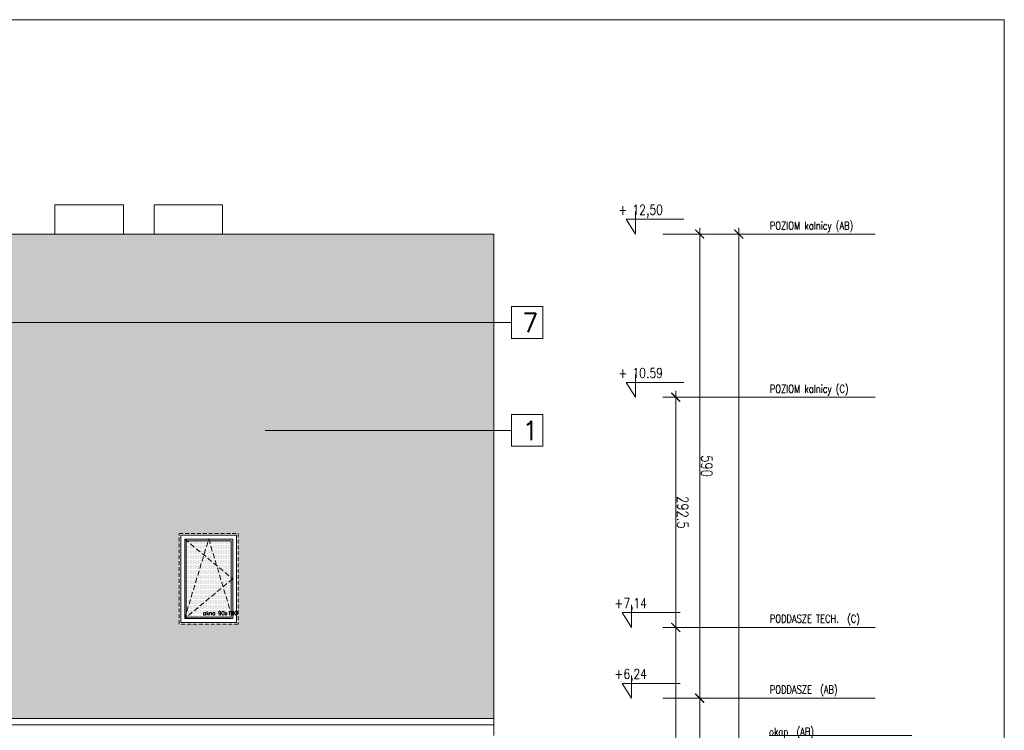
# Model space of a CAD drawing. Header units: millimetres. Extents: x -82287 to 177822, y -399756 to 0.
# Tile 32 of 228: x 59355 to 60606, y -237588 to -236685. Entities that reach past the tile are written whole.
import ezdxf
from ezdxf.enums import TextEntityAlignment as Align

# ---------------------------------------------------------------- set-up
doc = ezdxf.new("R2010")
doc.units = ezdxf.units.MM
doc.header["$MEASUREMENT"] = 0
doc.linetypes.add('SUŁOSZOWA - PB 21 03$0$CACHE', pattern=[9.525, 6.35, -3.175])
doc.linetypes.add('SUŁOSZOWA - PB 21 03$0$CARKOVANA', pattern=[7.5, 5, -2.5])
doc.layers.get('DEFPOINTS').update_dxf_attribs({"lineweight": 50})
doc.layers.add('FL_XREF', color=252, linetype='Continuous')
for name, color, linetype, lineweight in [('SUŁOSZOWA - PB 21 03$0$! opisy okien elewacja', 251, 'Continuous', 0), ('SUŁOSZOWA - PB 21 03$0$!! 0_ Istn-okna', 251, 'Continuous', 0), ('SUŁOSZOWA - PB 21 03$0$!! 0_ Istn-widok', 251, 'Continuous', 0), ('SUŁOSZOWA - PB 21 03$0$!! 0_ WIDOK ELEWACJA', 251, 'Continuous', 0), ('SUŁOSZOWA - PB 21 03$0$!! 0_bloki rzędnych', 251, 'Continuous', 0), ('SUŁOSZOWA - PB 21 03$0$!! 0_Istn-drzwi', 251, 'Continuous', 0), ('SUŁOSZOWA - PB 21 03$0$!! 0_Opis_pom', 251, 'Continuous', 0), ('SUŁOSZOWA - PB 21 03$0$!! 1_Hatch dach', 251, 'Continuous', 0), ('SUŁOSZOWA - PB 21 03$0$!! 1_OPIS POM NOWE', 251, 'Continuous', 0), ('SUŁOSZOWA - PB 21 03$0$!!_1  OPISY ELEWACJE', 251, 'Continuous', 0), ('SUŁOSZOWA - PB 21 03$0$0-rzedne-blok', 251, 'Continuous', 0)]:
    doc.layers.add(name, color=color, linetype=linetype, lineweight=lineweight)
doc.layers.add('SUŁOSZOWA - PB 21 03$0$ND', color=251, linetype='Continuous', lineweight=0, plot=False)
doc.styles.add('SUŁOSZOWA - PB 21 03$0$ARIAL', font='tahoma.ttf')
doc.styles.add('SUŁOSZOWA - PB 21 03$0$DEUTSCH', font='SIMPLEX8')
doc.styles.add('SUŁOSZOWA - PB 21 03$0$SIMPLEX', font='simplex.shx', dxfattribs={"width": 0.77})
doc.styles.add('SUŁOSZOWA - PB 21 03$0$TXT', font='simplex.shx')
doc.dimstyles.new('SUŁOSZOWA - PB 21 03$0$OL PB 100', dxfattribs={"dimscale": 4, "dimtxt": 3.5, "dimasz": 0.2, "dimexe": 10, "dimexo": 10, "dimgap": 0.5, "dimtad": 1, "dimdec": 1, "dimrnd": 0.5, "dimzin": 9, "dimdsep": 46, "dimtxsty": 'SUŁOSZOWA - PB 21 03$0$SIMPLEX', "dimblk": 'SUŁOSZOWA - PB 21 03$0$thick_MSz', "dimcen": 0.05, "dimdle": 8, "dimse1": 1, "dimse2": 1, "dimclrd": 256, "dimclre": 256, "dimclrt": 3, "dimadec": 1, "dimazin": 2, "dimtfac": 1, "dimtdec": 1, "dimtix": 1, "dimtofl": 0, "dimtmove": 2, "dimatfit": 3, "dimldrblk": 'SUŁOSZOWA - PB 21 03$0$thick_MSz', "dimfxl": 10, "dimfxlon": 1, "dimtolj": 1, "dimlwd": -1, "dimlwe": -1, "dimarcsym": 0})

# ---------------------------------------------------------------- blocks, each defined once
blk = doc.blocks.new('SUŁOSZOWA - PB 21 03$0$thick_MSz')
for p, q in [((-10, 0), (10, 0)), ((0, 15), (0, -15))]:
    blk.add_line(p, q)
at = {"const_width": 2, "elevation": 2}
blk.add_lwpolyline([(-7.1, -7.1), (7.1, 7.1)], dxfattribs=at)
blk = doc.blocks.new('*D72')
at = {"layer": 'DEFPOINTS', "color": 0, "ltscale": 100, "transparency": 16777216}
for p in [(15576.3, 8739.9), (15576.3, 8648.5), (15846.3, 8648.5)]:
    blk.add_point(p, dxfattribs=at)
at = {"layer": 'SUŁOSZOWA - PB 21 03$0$ND', "ltscale": 100, "transparency": 16777216}
blk.add_line((15845.5, 8739.9), (15577.1, 8739.9), dxfattribs=at)
at = {"layer": 'SUŁOSZOWA - PB 21 03$0$ND', "ltscale": 100, "transparency": 16777216, "xscale": 0.8, "yscale": 0.8, "zscale": 0.8}
for p, rotation in [((15576.3, 8739.9), 180.0000000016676), ((15846.3, 8739.9), 1.667546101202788e-09)]:
    blk.add_blockref('SUŁOSZOWA - PB 21 03$0$thick_MSz', p, dxfattribs=dict(at, rotation=rotation))
at = {"layer": 'SUŁOSZOWA - PB 21 03$0$ND', "color": 3, "ltscale": 100, "transparency": 16777216, "insert": (15711.3, 8748.9), "char_height": 14, "attachment_point": 5, "rotation": 0, "style": 'SUŁOSZOWA - PB 21 03$0$SIMPLEX'}
blk.add_mtext('\\A1;270', dxfattribs=at)
blk = doc.blocks.new('SUŁOSZOWA - PB 21 03$0$D_kota')
for p, q in [((8.7, 0), (8.7, 23)), ((-0.8, 15), (8.7, 15)), ((8.7, 0), (-0.8, 15))]:
    blk.add_line(p, q)
blk.add_lwpolyline([(-0.8, 15), (57.9, 15)])
at = {"style": 'SUŁOSZOWA - PB 21 03$0$DEUTSCH', "width": 0.8}
blk.add_attdef('POZ.ARCH', (7.3, 19.7), '', height=10, dxfattribs=at)
blk = doc.blocks.new('*D73')
at = {"layer": 'DEFPOINTS', "color": 0, "ltscale": 100, "transparency": 16777216}
for p in [(15846.3, 8789.5), (14272.3, 8752.2), (15846.3, 8606.6)]:
    blk.add_point(p, dxfattribs=at)
at = {"layer": 'SUŁOSZOWA - PB 21 03$0$ND', "ltscale": 100, "transparency": 16777216}
blk.add_line((14273.1, 8789.5), (15845.5, 8789.5), dxfattribs=at)
at = {"layer": 'SUŁOSZOWA - PB 21 03$0$ND', "ltscale": 100, "transparency": 16777216, "xscale": 0.8, "yscale": 0.8, "zscale": 0.8}
for p, rotation in [((14272.3, 8789.5), 180.0000000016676), ((15846.3, 8789.5), 1.667517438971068e-09)]:
    blk.add_blockref('SUŁOSZOWA - PB 21 03$0$thick_MSz', p, dxfattribs=dict(at, rotation=rotation))
at = {"layer": 'SUŁOSZOWA - PB 21 03$0$ND', "color": 3, "ltscale": 100, "transparency": 16777216, "insert": (15065.7, 8799.5), "char_height": 14, "attachment_point": 5, "rotation": 0, "style": 'SUŁOSZOWA - PB 21 03$0$SIMPLEX'}
blk.add_mtext('\\A1;1574', dxfattribs=at)
blk = doc.blocks.new('*D74')
at = {"layer": 'DEFPOINTS', "color": 0, "ltscale": 100, "transparency": 16777216}
for p in [(15216.3, 8739.9), (15216.3, 8648.5), (15576.3, 8648.5)]:
    blk.add_point(p, dxfattribs=at)
at = {"layer": 'SUŁOSZOWA - PB 21 03$0$ND', "ltscale": 100, "transparency": 16777216}
blk.add_line((15575.5, 8739.9), (15217.1, 8739.9), dxfattribs=at)
at = {"layer": 'SUŁOSZOWA - PB 21 03$0$ND', "ltscale": 100, "transparency": 16777216, "xscale": 0.8, "yscale": 0.8, "zscale": 0.8}
for p, rotation in [((15216.3, 8739.9), 180.0000000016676), ((15576.3, 8739.9), 1.667546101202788e-09)]:
    blk.add_blockref('SUŁOSZOWA - PB 21 03$0$thick_MSz', p, dxfattribs=dict(at, rotation=rotation))
at = {"layer": 'SUŁOSZOWA - PB 21 03$0$ND', "color": 3, "ltscale": 100, "transparency": 16777216, "insert": (15396.3, 8748.9), "char_height": 14, "attachment_point": 5, "rotation": 0, "style": 'SUŁOSZOWA - PB 21 03$0$SIMPLEX'}
blk.add_mtext('\\A1;360', dxfattribs=at)
blk = doc.blocks.new('*D75')
at = {"layer": 'DEFPOINTS', "color": 0, "ltscale": 100, "transparency": 16777216}
for p in [(14862.3, 8739.9), (14862.3, 8648.6), (15216.3, 8648.5)]:
    blk.add_point(p, dxfattribs=at)
at = {"layer": 'SUŁOSZOWA - PB 21 03$0$ND', "ltscale": 100, "transparency": 16777216}
blk.add_line((15215.5, 8739.9), (14863.1, 8739.9), dxfattribs=at)
at = {"layer": 'SUŁOSZOWA - PB 21 03$0$ND', "ltscale": 100, "transparency": 16777216, "xscale": 0.8, "yscale": 0.8, "zscale": 0.8}
for p, rotation in [((14862.3, 8739.9), 180.0000000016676), ((15216.3, 8739.9), 1.667546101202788e-09)]:
    blk.add_blockref('SUŁOSZOWA - PB 21 03$0$thick_MSz', p, dxfattribs=dict(at, rotation=rotation))
at = {"layer": 'SUŁOSZOWA - PB 21 03$0$ND', "color": 3, "ltscale": 100, "transparency": 16777216, "insert": (15039.3, 8748.9), "char_height": 14, "attachment_point": 5, "rotation": 0, "style": 'SUŁOSZOWA - PB 21 03$0$SIMPLEX'}
blk.add_mtext('\\A1;354', dxfattribs=at)
blk = doc.blocks.new('*D76')
at = {"layer": 'DEFPOINTS', "color": 0, "ltscale": 100, "transparency": 16777216}
for p in [(14272.3, 8739.9), (14272.3, 8693), (14862.3, 8648.6)]:
    blk.add_point(p, dxfattribs=at)
at = {"layer": 'SUŁOSZOWA - PB 21 03$0$ND', "ltscale": 100, "transparency": 16777216}
blk.add_line((14861.5, 8739.9), (14273.1, 8739.9), dxfattribs=at)
at = {"layer": 'SUŁOSZOWA - PB 21 03$0$ND', "ltscale": 100, "transparency": 16777216, "xscale": 0.8, "yscale": 0.8, "zscale": 0.8}
for p, rotation in [((14272.3, 8739.9), 180.0000000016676), ((14862.3, 8739.9), 1.667546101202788e-09)]:
    blk.add_blockref('SUŁOSZOWA - PB 21 03$0$thick_MSz', p, dxfattribs=dict(at, rotation=rotation))
at = {"layer": 'SUŁOSZOWA - PB 21 03$0$ND', "color": 3, "ltscale": 100, "transparency": 16777216, "insert": (14567.3, 8748.9), "char_height": 14, "attachment_point": 5, "rotation": 0, "style": 'SUŁOSZOWA - PB 21 03$0$SIMPLEX'}
blk.add_mtext('\\A1;590', dxfattribs=at)
blk = doc.blocks.new('*D77')
at = {"layer": 'DEFPOINTS', "color": 0, "ltscale": 100, "transparency": 16777216}
for p in [(15486.3, 8710.4), (15486.3, 8648.5), (15756.3, 8648.5)]:
    blk.add_point(p, dxfattribs=at)
at = {"layer": 'SUŁOSZOWA - PB 21 03$0$ND', "ltscale": 100, "transparency": 16777216}
blk.add_line((15755.5, 8710.4), (15487.1, 8710.4), dxfattribs=at)
at = {"layer": 'SUŁOSZOWA - PB 21 03$0$ND', "ltscale": 100, "transparency": 16777216, "xscale": 0.8, "yscale": 0.8, "zscale": 0.8}
for p, rotation in [((15486.3, 8710.4), 180.0000000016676), ((15756.3, 8710.4), 1.667546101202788e-09)]:
    blk.add_blockref('SUŁOSZOWA - PB 21 03$0$thick_MSz', p, dxfattribs=dict(at, rotation=rotation))
at = {"layer": 'SUŁOSZOWA - PB 21 03$0$ND', "color": 3, "ltscale": 100, "transparency": 16777216, "insert": (15621.3, 8719.4), "char_height": 14, "attachment_point": 5, "rotation": 0, "style": 'SUŁOSZOWA - PB 21 03$0$SIMPLEX'}
blk.add_mtext('\\A1;270', dxfattribs=at)
blk = doc.blocks.new('*D78')
at = {"layer": 'DEFPOINTS', "color": 0, "ltscale": 100, "transparency": 16777216}
for p in [(15126.3, 8710.4), (15126.3, 8648.5), (15486.3, 8648.5)]:
    blk.add_point(p, dxfattribs=at)
at = {"layer": 'SUŁOSZOWA - PB 21 03$0$ND', "ltscale": 100, "transparency": 16777216}
blk.add_line((15485.5, 8710.4), (15127.1, 8710.4), dxfattribs=at)
at = {"layer": 'SUŁOSZOWA - PB 21 03$0$ND', "ltscale": 100, "transparency": 16777216, "xscale": 0.8, "yscale": 0.8, "zscale": 0.8, "rotation": 180}
blk.add_blockref('SUŁOSZOWA - PB 21 03$0$thick_MSz', (15126.3, 8710.4), dxfattribs=at)
at = {"layer": 'SUŁOSZOWA - PB 21 03$0$ND', "ltscale": 100, "transparency": 16777216, "xscale": 0.8, "yscale": 0.8, "zscale": 0.8}
blk.add_blockref('SUŁOSZOWA - PB 21 03$0$thick_MSz', (15486.3, 8710.4), dxfattribs=at)
at = {"layer": 'SUŁOSZOWA - PB 21 03$0$ND', "color": 3, "ltscale": 100, "transparency": 16777216, "insert": (15306.3, 8701.4), "char_height": 14, "attachment_point": 5, "rotation": 180, "style": 'SUŁOSZOWA - PB 21 03$0$SIMPLEX'}
blk.add_mtext('\\A1;360', dxfattribs=at)
blk = doc.blocks.new('*D79')
at = {"layer": 'DEFPOINTS', "color": 0, "ltscale": 100, "transparency": 16777216}
for p in [(14772.3, 8709.4), (14772.3, 8648.5), (15126.3, 8648.5)]:
    blk.add_point(p, dxfattribs=at)
at = {"layer": 'SUŁOSZOWA - PB 21 03$0$ND', "ltscale": 100, "transparency": 16777216}
blk.add_line((15125.5, 8709.4), (14773.1, 8709.4), dxfattribs=at)
at = {"layer": 'SUŁOSZOWA - PB 21 03$0$ND', "ltscale": 100, "transparency": 16777216, "xscale": 0.8, "yscale": 0.8, "zscale": 0.8, "rotation": 180}
blk.add_blockref('SUŁOSZOWA - PB 21 03$0$thick_MSz', (14772.3, 8709.4), dxfattribs=at)
at = {"layer": 'SUŁOSZOWA - PB 21 03$0$ND', "ltscale": 100, "transparency": 16777216, "xscale": 0.8, "yscale": 0.8, "zscale": 0.8}
blk.add_blockref('SUŁOSZOWA - PB 21 03$0$thick_MSz', (15126.3, 8709.4), dxfattribs=at)
at = {"layer": 'SUŁOSZOWA - PB 21 03$0$ND', "color": 3, "ltscale": 100, "transparency": 16777216, "insert": (14949.3, 8700.4), "char_height": 14, "attachment_point": 5, "rotation": 180, "style": 'SUŁOSZOWA - PB 21 03$0$SIMPLEX'}
blk.add_mtext('\\A1;354', dxfattribs=at)
blk = doc.blocks.new('*D80')
at = {"layer": 'DEFPOINTS', "color": 0, "ltscale": 100, "transparency": 16777216}
for p in [(14479.8, 8709.4), (14479.8, 8593.5), (14772.3, 8593.5)]:
    blk.add_point(p, dxfattribs=at)
at = {"layer": 'SUŁOSZOWA - PB 21 03$0$ND', "ltscale": 100, "transparency": 16777216}
blk.add_line((14771.5, 8709.4), (14480.6, 8709.4), dxfattribs=at)
at = {"layer": 'SUŁOSZOWA - PB 21 03$0$ND', "ltscale": 100, "transparency": 16777216, "xscale": 0.8, "yscale": 0.8, "zscale": 0.8, "rotation": 180}
blk.add_blockref('SUŁOSZOWA - PB 21 03$0$thick_MSz', (14479.8, 8709.4), dxfattribs=at)
at = {"layer": 'SUŁOSZOWA - PB 21 03$0$ND', "ltscale": 100, "transparency": 16777216, "xscale": 0.8, "yscale": 0.8, "zscale": 0.8}
blk.add_blockref('SUŁOSZOWA - PB 21 03$0$thick_MSz', (14772.3, 8709.4), dxfattribs=at)
at = {"layer": 'SUŁOSZOWA - PB 21 03$0$ND', "color": 3, "ltscale": 100, "transparency": 16777216, "insert": (14626.1, 8718.4), "char_height": 14, "attachment_point": 5, "style": 'SUŁOSZOWA - PB 21 03$0$SIMPLEX'}
blk.add_mtext('\\A1;292.5', dxfattribs=at)
blk = doc.blocks.new('SUŁOSZOWA - PB 21 03$0$OKNO POŁACIOWE')
at = {"layer": 'SUŁOSZOWA - PB 21 03$0$!! 1_Hatch dach', "true_color": 0x575757}
h = blk.add_hatch(dxfattribs=at)
h.set_pattern_fill('DOTS', color=251)
h.set_pattern_definition([(0, (62967.6391, -229507.4222), (0.79375, 1.5875), [0, -1.5875])])
h.paths.add_polyline_path([(72608.9, -218174.3), (72665.9, -218174.3), (72665.9, -218271.3), (72608.9, -218271.3)])
at = {"layer": 'SUŁOSZOWA - PB 21 03$0$!! 0_ Istn-okna', "linetype": 'SUŁOSZOWA - PB 21 03$0$CARKOVANA', "lineweight": 5}
blk.add_lwpolyline([(72599.9, -218165.3), (72674.9, -218165.3), (72674.9, -218280.3), (72599.9, -218280.3)], close=True, dxfattribs=at)
at = {"layer": 'SUŁOSZOWA - PB 21 03$0$!! 0_ Istn-okna'}
for points in [[(72601.9, -218167.3), (72672.9, -218167.3), (72672.9, -218278.3), (72601.9, -218278.3)], [(72606.9, -218172.3), (72667.9, -218172.3), (72667.9, -218273.3), (72606.9, -218273.3)], [(72608.9, -218174.3), (72665.9, -218174.3), (72665.9, -218271.3), (72608.9, -218271.3)]]:
    blk.add_lwpolyline(points, close=True, dxfattribs=at)
at = {"layer": 'SUŁOSZOWA - PB 21 03$0$!! 1_Hatch dach', "color": 251, "linetype": 'SUŁOSZOWA - PB 21 03$0$CACHE', "true_color": 0x575757}
for points in [[(72606.9, -218273.3), (72637.4, -218172.3), (72667.9, -218273.3)], [(72606.9, -218172.3), (72667.9, -218222.8), (72606.9, -218273.3)]]:
    blk.add_lwpolyline(points, dxfattribs=at)
at = {"insert": (72630, -218263.9), "char_height": 5, "attachment_point": 1, "style": 'SUŁOSZOWA - PB 21 03$0$TXT'}
blk.add_mtext_dynamic_manual_height_columns('okno 90x180', width=52.63, gutter_width=75, heights=[0], dxfattribs=at)
blk = doc.blocks.new('SUŁOSZOWA - PB 21 03$0$POZIOMY BLOK')
for p, q in [((14909.91, 9009.49), (14909.91, 8828.06)), ((15140.67, 9009.49), (15140.67, 8828.06)), ((15756.32, 8984.49), (15756.32, 8664.25)), ((15846.32, 8984.49), (15846.32, 8664.25)), ((15876.32, 8984.49), (15876.32, 8664.25)), ((14272.32, 8962.8), (14272.32, 8693.05)), ((14479.8, 8962.8), (14479.8, 8693.05)), ((14772.32, 8962.8), (14772.32, 8693.05)), ((14862.32, 8962.8), (14862.32, 8693.05)), ((15126.32, 8934), (15126.32, 8664.25)), ((15216.32, 8934), (15216.32, 8664.25)), ((15486.32, 8934), (15486.32, 8664.25)), ((15576.32, 8934), (15576.32, 8664.25)), ((15876.32, 8682.25), (15876.32, 8611.49))]:
    blk.add_line(p, q)
at = {"layer": 'SUŁOSZOWA - PB 21 03$0$0-rzedne-blok'}
ref = blk.add_blockref('SUŁOSZOWA - PB 21 03$0$D_kota', (15125.85, 8652.26), dxfattribs=dict(at, xscale=1.250000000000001, yscale=1.250000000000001, zscale=1.250000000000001, rotation=89.99999992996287))
ref.add_attrib('POZ.ARCH', '+ 3,60', (15101.27, 8641.44), dxfattribs={"layer": '0', "height": 12.5, "rotation": 90, "style": 'SUŁOSZOWA - PB 21 03$0$DEUTSCH', "width": 0.8})
ref = blk.add_blockref('SUŁOSZOWA - PB 21 03$0$D_kota', (15215.85, 8652.26), dxfattribs=dict(at, xscale=1.250000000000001, yscale=1.250000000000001, zscale=1.250000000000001, rotation=89.99999992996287))
ref.add_attrib('POZ.ARCH', '+ 2,70', (15191.27, 8641.44), dxfattribs={"layer": '0', "height": 12.5, "rotation": 90, "style": 'SUŁOSZOWA - PB 21 03$0$DEUTSCH', "width": 0.8})
ref = blk.add_blockref('SUŁOSZOWA - PB 21 03$0$D_kota', (15486.32, 8657.67), dxfattribs=dict(at, xscale=1.250000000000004, yscale=1.250000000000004, zscale=1.250000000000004, rotation=90))
ref.add_attrib('POZ.ARCH', '%%p 0,00  ', (15461.74, 8646.85), dxfattribs={"layer": '0', "height": 12.5, "rotation": 90, "style": 'SUŁOSZOWA - PB 21 03$0$DEUTSCH', "width": 0.8})
ref = blk.add_blockref('SUŁOSZOWA - PB 21 03$0$D_kota', (15576.32, 8657.67), dxfattribs=dict(at, xscale=1.250000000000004, yscale=1.250000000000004, zscale=1.250000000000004, rotation=90))
ref.add_attrib('POZ.ARCH', '- 0,90  ', (15551.74, 8646.85), dxfattribs={"layer": '0', "height": 12.5, "rotation": 90, "style": 'SUŁOSZOWA - PB 21 03$0$DEUTSCH', "width": 0.8})
ref = blk.add_blockref('SUŁOSZOWA - PB 21 03$0$D_kota', (15756.32, 8652.26), dxfattribs=dict(at, xscale=1.250000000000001, yscale=1.250000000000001, zscale=1.250000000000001, rotation=89.99999992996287))
ref.add_attrib('POZ.ARCH', '- 2,70', (15731.74, 8641.44), dxfattribs={"layer": '0', "height": 12.5, "rotation": 90, "style": 'SUŁOSZOWA - PB 21 03$0$DEUTSCH', "width": 0.8})
ref = blk.add_blockref('SUŁOSZOWA - PB 21 03$0$D_kota', (15846.32, 8652.26), dxfattribs=dict(at, xscale=1.250000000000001, yscale=1.250000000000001, zscale=1.250000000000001, rotation=89.99999992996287))
ref.add_attrib('POZ.ARCH', '- 3,60', (15821.74, 8641.44), dxfattribs={"layer": '0', "height": 12.5, "rotation": 90, "style": 'SUŁOSZOWA - PB 21 03$0$DEUTSCH', "width": 0.8})
ref = blk.add_blockref('SUŁOSZOWA - PB 21 03$0$D_kota', (14272.32, 8647.32), dxfattribs=dict(at, xscale=1.250000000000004, yscale=1.250000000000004, zscale=1.250000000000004, rotation=90))
ref.add_attrib('POZ.ARCH', '+ 12,50', (14247.74, 8636.49), dxfattribs={"layer": '0', "height": 12.5, "rotation": 90, "style": 'SUŁOSZOWA - PB 21 03$0$DEUTSCH', "width": 0.8})
ref = blk.add_blockref('SUŁOSZOWA - PB 21 03$0$D_kota', (14479.8, 8647.32), dxfattribs=dict(at, xscale=1.250000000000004, yscale=1.250000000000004, zscale=1.250000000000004, rotation=90))
ref.add_attrib('POZ.ARCH', '+ 10.59', (14455.22, 8636.49), dxfattribs={"layer": '0', "height": 12.5, "rotation": 90, "style": 'SUŁOSZOWA - PB 21 03$0$DEUTSCH', "width": 0.8})
ref = blk.add_blockref('SUŁOSZOWA - PB 21 03$0$D_kota', (14772.32, 8642.51), dxfattribs=dict(at, xscale=1.250000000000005, yscale=1.250000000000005, zscale=1.250000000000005, rotation=90))
ref.add_attrib('POZ.ARCH', '+7,14', (14747.74, 8631.68), dxfattribs={"layer": '0', "height": 12.5, "rotation": 90, "style": 'SUŁOSZOWA - PB 21 03$0$DEUTSCH', "width": 0.8})
ref = blk.add_blockref('SUŁOSZOWA - PB 21 03$0$D_kota', (14862.32, 8642.51), dxfattribs=dict(at, xscale=1.250000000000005, yscale=1.250000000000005, zscale=1.250000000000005, rotation=90))
ref.add_attrib('POZ.ARCH', '+6,24', (14837.74, 8631.68), dxfattribs={"layer": '0', "height": 12.5, "rotation": 90, "style": 'SUŁOSZOWA - PB 21 03$0$DEUTSCH', "width": 0.8})
ref = blk.add_blockref('SUŁOSZOWA - PB 21 03$0$D_kota', (15875.5, 8597.99), dxfattribs=dict(at, xscale=1.250000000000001, yscale=1.250000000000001, zscale=1.250000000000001, rotation=89.99999992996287))
ref.add_attrib('POZ.ARCH', '- 3,90', (15850.92, 8587.16), dxfattribs={"layer": '0', "height": 12.5, "rotation": 90, "style": 'SUŁOSZOWA - PB 21 03$0$DEUTSCH', "width": 0.8})
at = {"style": 'SUŁOSZOWA - PB 21 03$0$SIMPLEX', "width": 0.77}
for s, p in [('POZIOM kalnicy (AB)', (14266.63, 8829.03, -0.04)), ('PODDASZE TECH.  (C)', (14766.35, 8829.03, -0.04)), ('POZIOM kalnicy (C)', (14474.11, 8829.03, -0.04)), ('POZIOM  %%P0,00 (C)', (15478.99, 8829.03, -0.04)), ('PODDASZE  (AB)', (14856.35, 8829.03, -0.04)), ('PODDASZE  (C)', (15118.99, 8829.03, -0.04)), ('PIĘTRO  (AB)', (15208.99, 8829.03, -0.04)), ('PARTER  (AB)', (15568.99, 8829.03, -0.04)), ('POZIOM -1 (C)', (15748.99, 8828.23, -0.04)), ('POZIOM -1 (B)', (15838.99, 8828.23, -0.04)), ('POZIOM -1 (A)', (15871.38, 8827.97, -0.04)), ('okap  (AB)', (14909.91, 8828.06)), ('okap  (c)', (15140.67, 8828.06))]:
    blk.add_text(s, height=10, rotation=90, dxfattribs=at).set_placement(p)
at = {"layer": 'SUŁOSZOWA - PB 21 03$0$ND', "ltscale": 100}
dim = blk.add_linear_dim(base=(15846.32, 8789.48), p1=(14272.32, 8752.23), p2=(15846.32, 8606.6), angle=180, dimstyle='SUŁOSZOWA - PB 21 03$0$OL PB 100', dxfattribs=at)
dim.commit()
dim.dimension.update_dxf_attribs({"geometry": '*D73', "text_midpoint": (15065.71, 8799.48), "dimtype": 160})
for base, p1, p2, picture, middle in [((14272.32, 8739.89), (14862.32, 8648.65), (14272.32, 8693.05), '*D76', (14567.32, 8748.89)), ((14862.32, 8739.89), (15216.32, 8648.52), (14862.32, 8648.65), '*D75', (15039.32, 8748.89)), ((15216.32, 8739.89), (15576.32, 8648.52), (15216.32, 8648.52), '*D74', (15396.32, 8748.89)), ((15576.32, 8739.89), (15846.32, 8648.52), (15576.32, 8648.52), '*D72', (15711.32, 8748.89)), ((15126.32, 8710.39), (15486.32, 8648.52), (15126.32, 8648.52), '*D78', (15306.32, 8701.39)), ((15486.32, 8710.39), (15756.32, 8648.52), (15486.32, 8648.52), '*D77', (15621.32, 8719.39)), ((14772.32, 8709.43), (15126.32, 8648.52), (14772.32, 8648.52), '*D79', (14949.32, 8700.43))]:
    dim = blk.add_linear_dim(base=base, p1=p1, p2=p2, angle=180, dimstyle='SUŁOSZOWA - PB 21 03$0$OL PB 100', dxfattribs=at)
    dim.commit()
    dim.dimension.update_dxf_attribs({"geometry": picture, "text_midpoint": middle})
dim = blk.add_linear_dim(base=(14479.8, 8709.43), p1=(14772.32, 8593.49), p2=(14479.8, 8593.49), dimstyle='SUŁOSZOWA - PB 21 03$0$OL PB 100', dxfattribs=at)
dim.commit()
dim.dimension.update_dxf_attribs({"geometry": '*D80', "text_midpoint": (14626.06, 8718.43)})
blk = doc.blocks.new('SUŁOSZOWA - PB 21 03')
at = {"layer": 'SUŁOSZOWA - PB 21 03$0$!! 1_Hatch dach', "true_color": 0x990000}
h = blk.add_hatch(dxfattribs=at)
h.set_pattern_fill('AR-B88', color=14, scale=0.1, angle=180)
h.set_pattern_definition([(180, (0, 0), (-2e-15, -20.32), []), (270, (0, 0), (10.16, -20.32), [20.32, -20.32])])
h.paths.add_polyline_path([(58873.06903, -237010.26576), (55873.06903, -237010.26576), (56246.33593, -237284.71534), (56239.06903, -237292.97319), (56239.06903, -237306.48603), (56227.17773, -237306.48603), (56190.56903, -237306.48603), (56190.56903, -237556.44129), (55555.56903, -237556.44129), (55555.56903, -237306.48603), (55507.06903, -237306.48603), (55507.06903, -237292.97319), (55499.80212, -237284.71534), (55873.06903, -237010.26576), (54941.06903, -237010.26576), (54941.06903, -237626.08383), (56910.29832, -237626.08383), (57374.31903, -237217.7456), (57838.33974, -237626.08383), (59895.06903, -237626.08383), (59895.06903, -237010.26576), (58873.06903, -237010.26576), (59246.33593, -237284.71534), (59239.06903, -237292.97319), (59239.06903, -237306.48603), (59227.17773, -237306.48603), (59190.56903, -237306.48603), (59190.56903, -237556.44129), (58555.56903, -237556.44129), (58555.56903, -237306.48603), (58507.06903, -237306.48603), (58507.06903, -237292.97319), (58499.80212, -237284.71534)])
h.paths.add_polyline_path([(56496.06903, -237391.06821), (56496.06903, -237506.06821), (56421.06903, -237506.06821), (56421.06903, -237391.06821)], flags=16)
h.paths.add_polyline_path([(56489.06903, -237398.06821), (56489.06903, -237499.06821), (56428.06903, -237499.06821), (56428.06903, -237398.06821)], flags=0)
h.paths.add_polyline_path([(56487.06903, -237400.06821), (56487.06903, -237446.91247), (56489.06903, -237448.56821), (56487.06903, -237450.22394), (56487.06903, -237492.44526), (56488.46507, -237497.06821), (56430.48487, -237497.06821), (56428.06903, -237499.06821), (56430.06903, -237492.44526), (56430.06903, -237399.72394), (56430.48487, -237400.06821), (56457.96507, -237400.06821), (56458.56903, -237398.06821), (56459.17299, -237400.06821)], flags=0)
h.paths.add_polyline_path([(59495.06903, -237391.06821), (59570.06903, -237391.06821), (59570.06903, -237506.06821), (59495.06903, -237506.06821)], flags=16)
h.paths.add_polyline_path([(59502.06903, -237398.06821), (59563.06903, -237398.06821), (59563.06903, -237499.06821), (59502.06903, -237499.06821)], flags=0)
h.paths.add_polyline_path([(59504.06903, -237399.72394), (59504.48487, -237400.06821), (59531.96507, -237400.06821), (59532.56903, -237398.06821), (59533.17299, -237400.06821), (59561.06903, -237400.06821), (59561.06903, -237446.91247), (59563.06903, -237448.56821), (59561.06903, -237450.22394), (59561.06903, -237492.44526), (59562.46507, -237497.06821), (59504.48487, -237497.06821), (59502.06903, -237499.06821), (59504.06903, -237492.44526)], flags=0)
h.paths.add_polyline_path([(55345.06903, -237391.06821), (55345.06903, -237506.06821), (55270.06903, -237506.06821), (55270.06903, -237391.06821)], flags=16)
h.paths.add_polyline_path([(55338.06903, -237398.06821), (55338.06903, -237499.06821), (55277.06903, -237499.06821), (55277.06903, -237398.06821)], flags=0)
h.paths.add_polyline_path([(55336.06903, -237400.06821), (55336.06903, -237446.91247), (55338.06903, -237448.56821), (55336.06903, -237450.22394), (55336.06903, -237492.44526), (55337.46507, -237497.06821), (55279.48487, -237497.06821), (55277.06903, -237499.06821), (55279.06903, -237492.44526), (55279.06903, -237399.72394), (55279.48487, -237400.06821), (55306.96507, -237400.06821), (55307.56903, -237398.06821), (55308.17299, -237400.06821)], flags=0)
h.paths.add_polyline_path([(55298.89678, -237495.90858), (55349.01583, -237495.90858), (55349.01583, -237488.40858), (55298.89678, -237488.40858)], flags=24)
h.paths.add_polyline_path([(56449.89678, -237495.90858), (56500.01583, -237495.90858), (56500.01583, -237488.40858), (56449.89678, -237488.40858)], flags=24)
h.paths.add_polyline_path([(59523.89678, -237495.90858), (59574.01583, -237495.90858), (59574.01583, -237488.40858), (59523.89678, -237488.40858)], flags=24)
at = {"layer": 'SUŁOSZOWA - PB 21 03$0$! opisy okien elewacja'}
blk.add_lwpolyline([(53420.42771, -236737.82104), (60543.65378, -236737.82104), (60543.65378, -238865.24478), (53420.42771, -238865.24478)], close=True, dxfattribs=at)
at = {"layer": 'SUŁOSZOWA - PB 21 03$0$!! 0_ Istn-widok'}
blk.add_lwpolyline([(57838.33974, -237626.08383), (59895.06903, -237626.08383)], dxfattribs=at)
at = {"layer": 'SUŁOSZOWA - PB 21 03$0$!! 0_ WIDOK ELEWACJA'}
for points in [[(59337.06903, -236973.26576), (59424.06903, -236973.26576), (59424.06903, -237010.26576), (59337.06903, -237010.26576)], [(59463.06903, -236973.26576), (59550.06903, -236973.26576), (59550.06903, -237010.26576), (59463.06903, -237010.26576)], [(54941.06903, -237626.08383), (54941.06903, -237010.26576), (59895.06903, -237010.26576), (59895.06903, -237626.08383), (57838.33974, -237626.08383), (57374.31903, -237217.7456), (56910.29832, -237626.08383)]]:
    blk.add_lwpolyline(points, close=True, dxfattribs=at)
for points in [[(59895.06903, -237010.26576), (53582.06903, -237010.26576)], [(59895.06903, -237010.26576), (59895.06903, -237647.85452)], [(57847.72366, -237634.34168), (59895.06903, -237634.34168)]]:
    blk.add_lwpolyline(points, dxfattribs=at)
at = {"layer": 'SUŁOSZOWA - PB 21 03$0$!! 0_Istn-drzwi'}
blk.add_lwpolyline([(53582.06903, -237010.26576), (59895.06903, -237010.26576)], dxfattribs=at)
at = {"layer": 'SUŁOSZOWA - PB 21 03$0$!!_1  OPISY ELEWACJE', "const_width": 1.2}
for points in [[(59917.26792, -237142.92249), (59917.26792, -237102.3777), (59956.98226, -237102.3777), (59956.98226, -237142.92249)], [(59917.26792, -237142.92249), (59917.26792, -237102.3777), (59956.98226, -237102.3777), (59956.98226, -237142.92249)], [(59917.26792, -237280.08394), (59917.26792, -237239.53916), (59956.98226, -237239.53916), (59956.98226, -237280.08394)], [(59917.26792, -237280.08394), (59917.26792, -237239.53916), (59956.98226, -237239.53916), (59956.98226, -237280.08394)]]:
    blk.add_lwpolyline(points, close=True, dxfattribs=at)
at = {"layer": 'SUŁOSZOWA - PB 21 03$0$!!_1  OPISY ELEWACJE'}
for points in [[(59917.26792, -237122.65009), (58884.05172, -237122.65009)], [(59917.26792, -237259.81155), (59604.33218, -237259.81155)]]:
    blk.add_lwpolyline(points, dxfattribs=at)
at = {"layer": 'SUŁOSZOWA - PB 21 03$0$! opisy okien elewacja'}
blk.add_blockref('SUŁOSZOWA - PB 21 03$0$OKNO POŁACIOWE', (-13104.87974, -19225.77916), dxfattribs=at)
at = {"layer": 'SUŁOSZOWA - PB 21 03$0$!! 0_bloki rzędnych', "linetype": 'Continuous', "rotation": 270}
blk.add_blockref('SUŁOSZOWA - PB 21 03$0$POZIOMY BLOK', (51416.63587, -222737.94325), dxfattribs=at)
at = {"layer": 'SUŁOSZOWA - PB 21 03$0$!! 0_Opis_pom', "ltscale": 0.7, "style": 'SUŁOSZOWA - PB 21 03$0$ARIAL'}
for tag, p in [('B0,19', (52679.2094, -194257.55204)), ('B2,14', (73874.0461, -194402.0887)), ('B2,12', (73342.49259, -194413.89249)), ('B1,21', (60405.50261, -194427.18207)), ('A1,16', (59129.54925, -194448.08429)), ('B1/17', (59524.53699, -194450.37428)), ('B1,19', (59914.81903, -194448.15658)), ('1,23', (61575.22173, -194450.37428)), ('B2,11', (73069.01144, -194438.89383)), ('B2,16', (75195.07765, -194441.83446)), ('B0,15', (51514.15008, -194461.8073)), ('A1,1', (58808.06672, -194460.94161)), ('1,22', (60947.33929, -194456.1144)), ('B1,18', (59715.51745, -194473.87108)), ('B2,17', (75506.7465, -194471.3759)), ('B2,19.1', (76701.67035, -194466.03695)), ('B3,7', (87459.81312, -194465.07097)), ('B3,3', (88235.73906, -194465.79732)), ('B0,18', (52071.43815, -194478.40179)), ('B2,15', (74566.38885, -194487.81114)), ('B3,6', (86826.65132, -194483.15512)), ('B3,8', (90006.66539, -194478.47972)), ('B1,20', (60198.53687, -194490.17374)), ('B2,10', (72728.63362, -194489.37283)), ('B2,13', (73649.91716, -194500.01242)), ('A0,6', (49094.40602, -194505.72387)), ('A2,5', (72452.45009, -194505.90583)), ('A0,4', (49692.81919, -194517.93289)), ('A0,3', (49906.53818, -194524.03766)), ('B0,22', (54187.56644, -194519.04308)), ('A1,6', (58565.96262, -194514.50753)), ('B1,1', (61908.24378, -194515.48656)), ('A0,5', (49399.71914, -194533.19455)), ('B0,20', (53125.45224, -194527.8835)), ('B0,21', (53847.26622, -194535.08002)), ('B1,3', (62229.35503, -194604.49851)), ('B2,18', (75922.43604, -194612.23635)), ('B2,19', (77152.69039, -194617.53776)), ('A3,4', (85509.27934, -194642.47136)), ('B0,24B', (54824.42896, -194684.26784)), ('B1,4', (63476.45184, -194691.11207)), ('B0,13', (50367.63944, -194706.5583)), ('B0,16', (51457.40872, -194704.43091)), ('B0,17', (51897.58569, -194706.77195)), ('A2,4', (71695.75649, -194707.44268)), ('A1,5', (58149.22649, -194724.80163)), ('A2.1', (72371.45884, -194731.56251)), ('B0,23', (54542.05776, -194742.93939)), ('A1,2', (58744.42262, -194746.622)), ('B1,2D', (60756.29674, -194750.92727)), ('A1,15', (59129.54925, -194780.73348)), ('A3.1', (86079.08704, -194786.62422)), ('B0,14', (50962.60809, -194789.06568)), ('B1,4', (63483.03852, -194791.04365)), ('A0,2', (49295.91259, -194810.95246)), ('B2.7', (74548.27897, -194836.12781)), ('B3,2', (89035.72921, -194837.99287)), ('B0,7', (52851.95551, -194845.56115)), ('B1,2B', (62374.83512, -194841.86715)), ('B1,2A', (61803.35407, -194869.27513)), ('B0,8', (51561.38742, -194890.27848)), ('A1,3', (58810.05243, -195008.83917)), ('A3.2', (86016.50296, -195004.88875)), ('A0,1', (49914.27925, -195025.82804)), ('A0,10', (49695.87246, -195042.9259)), ('B0,17', (51225.06492, -195049.74007)), ('B0,6', (52110.41055, -195069.39267)), ('B1,8', (61403.63433, -195071.25189)), ('A2.2', (72371.45884, -195070.78713)), ('B2.2', (74976.1855, -195068.47988)), ('A0,7', (49042.50308, -195082.6056)), ('B3,11', (88623.94853, -195099.23575)), ('B3,4', (87612.56208, -195132.78192)), ('B3,5', (86839.47632, -195174.05241)), ('B0,12', (50313.60595, -195207.52936)), ('B0,11', (50726.178, -195219.06638)), ('B3,10', (89778.42161, -195220.68871)), ('B1,6', (63686.26823, -195231.3997)), ('B0,24A', (54359.17011, -195245.97867)), ('A1,4', (58093.66276, -195250.96213)), ('B0,10', (51476.34179, -195259.44699)), ('B3,9', (90479.74099, -195260.18621)), ('A0,11', (49643.96951, -195271.84772)), ('B1,14', (59332.54805, -195280.73534)), ('A0,8', (49042.50308, -195293.21363)), ('B0,9', (51798.4912, -195291.17482)), ('B2,21', (75970.16114, -195290.81005)), ('B1,13', (60186.62513, -195314.46953)), ('B0,3', (52068.59538, -195319.60465)), ('B1,10', (60892.94126, -195319.45825)), ('B1,5', (63419.22943, -195317.21026)), ('A2.3', (71832.37045, -195318.78232)), ('B2,9', (73175.51251, -195317.21162)), ('B2,4', (74493.5947, -195318.7733)), ('B2,3', (74674.2815, -195319.28036)), ('A3,3', (85569.83931, -195318.78232)), ('B2,8', (73894.209, -195338.18956)), ('B3,1', (88723.65615, -195329.98594)), ('B1,9', (61058.12383, -195344.48743)), ('B2.1', (75304.74121, -195348.36327)), ('B2,20', (77211.021, -195343.82367)), ('B0,2', (52227.2348, -195357.98297)), ('B1,2C', (61827.40698, -195369.02625)), ('B1,7', (62134.52151, -195372.05069)), ('A0,9', (49001.50444, -195413.15723)), ('B0,1', (53061.17304, -195403.85659)), ('A0,12', (49689.76592, -195485.50737)), ('B0,4', (52224.78303, -195500.96352)), ('B1,11', (61050.00078, -195512.89565)), ('B2,5', (74686.48999, -195507.24036)), ('B1,12', (60864.00751, -195544.00738)), ('B2,6', (74499.29165, -195549.55175)), ('B0,5', (52066.14362, -195556.83806)), ('C2,2', (74812.78942, -195865.8959)), ('C1,3', (61091.58871, -195973.27844)), ('C0,2A', (52278.30875, -196050.48297)), ('C0,1', (52808.36775, -196132.34208)), ('C1,2', (61690.27405, -196439.72387)), ('C1,1', (62060.59754, -196465.28533)), ('C3,1', (88979.71614, -196545.67785)), ('C0,2B', (53028.88223, -196668.8019)), ('C1,4', (61008.68123, -196686.32122)), ('C2,1', (75334.65984, -196786.2197)), ('C2,3', (74834.65119, -196933.26657)), ('C1,5', (61062.7252, -196991.42453)), ('C1,10', (62127.38542, -196998.81344)), ('C1,9', (62147.33751, -197289.53424)), ('C1,6', (61131.41824, -197329.69535)), ('C0,3', (52181.98562, -197341.92176)), ('D1,1', (73931.12245, -197584.03121)), ('C0,4', (52345.96562, -197596.60561)), ('D0,18', (60296.49264, -197617.95269)), ('C2,4', (75243.70451, -197663.89)), ('D0,7', (59141.53804, -197722.84718)), ('D0,17', (60701.16801, -197741.44864)), ('C1,7', (61222.2575, -197737.18052)), ('D0,3', (59562.25866, -197751.14316)), ('D1,6', (72757.78643, -197751.22612)), ('D1,4', (73157.19908, -197744.29721)), ('D0,6', (58741.71849, -197802.61699)), ('D0,10', (58357.73602, -197820.93991)), ('D,09', (59195.67196, -197881.51243)), ('C0,5', (52269.72696, -197902.4362)), ('C0,6', (52872.93793, -197917.07354)), ('D0,2', (59943.06082, -197917.06725)), ('D1,3', (73475.28953, -197924.29875)), ('D0,16', (60721.3534, -197935.2949)), ('D0,8', (59058.9008, -197963.64925)), ('D0,5', (59448.52586, -197969.8061)), ('C2,5', (74555.08284, -197988.7886)), ('D1,5', (73291.61607, -197999.29956)), ('D0,4', (59655.02693, -198042.2589)), ('D0,15', (60692.12223, -198127.4643)), ('D0,1', (59931.33074, -198173.12806)), ('D1,2', (73578.07819, -198172.30068)), ('D0,11', (58161.27105, -198211.45823)), ('D0,12', (58250.99458, -198537.17631)), ('D0,13', (58250.99458, -198764.99605)), ('D1,7', (71854.87376, -198786.88467)), ('D0,14', (59130.08589, -198795.3373)), ('D1,8', (71715.35366, -199212.44512))]:
    blk.add_attdef(tag, text='', height=11.968, dxfattribs=at).set_placement(p, align=Align.MIDDLE_CENTER)
at = {"layer": 'SUŁOSZOWA - PB 21 03$0$!! 1_OPIS POM NOWE', "style": 'SUŁOSZOWA - PB 21 03$0$ARIAL'}
for tag, p in [('C1.7A', (61271.6179, -197538.30303)), ('C2.5B', (74970.66097, -197546.70728)), ('C2,5C', (74903.71123, -197659.13664)), ('C2.4', (75374.07862, -197726.11453)), ('D1,2B', (74322.25834, -197791.43247)), ('C1.7C', (61260.26049, -197811.38428)), ('C1.8B', (61588.27341, -197817.62151)), ('C1.8A', (61884.42005, -197818.94854)), ('C1.7B', (61322.12354, -197933.89849)), ('C2,5A', (74943.41937, -197993.49482)), ('E1.2', (62164.78326, -198139.98688)), ('E1.5E', (62692.10372, -198153.27854)), ('D1,2C', (73419.9359, -198156.57844)), ('E2.9', (75361.45041, -198161.88904)), ('E2.7', (76022.45692, -198162.26272)), ('E3.1', (88990.58975, -198158.87886)), ('D1,2A', (74280.17915, -198172.30068)), ('E1.1', (61330.46191, -198191.9806)), ('E1.5D', (62993.60773, -198185.416)), ('E1.5C', (63016.9343, -198246.3437)), ('E1.5B', (63264.15117, -198307.8661)), ('E3.2', (88781.41347, -198385.24275)), ('E1.6', (61022.6264, -198421.00827)), ('E2.2', (74782.75417, -198427.85813)), ('E2.8', (75757.29014, -198437.09188)), ('E2.6', (76531.8031, -198444.40756)), ('E3.4', (89392.22607, -198450.03942)), ('E1.5A', (63049.47589, -198456.39852)), ('E1.5F', (62736.15118, -198589.14592)), ('E1.5G', (62892.39981, -198586.12622)), ('E1,4', (61888.25021, -198652.6996)), ('E2.1', (75803.99631, -198697.05773)), ('E1.5L', (63297.7633, -198733.65678)), ('E1.3', (61058.5992, -198806.28147)), ('E1.5H', (62893.53005, -198830.01758)), ('E2,3', (74778.52304, -198843.9541)), ('E3.3', (89150.95684, -198867.32581)), ('E1.5K', (63266.15427, -198904.67789)), ('E1.5I', (62723.74907, -199005.87002)), ('E2.4', (75135.87669, -199083.20857)), ('E2.5', (76615.04061, -199164.91143)), ('E1.5J', (63204.25187, -199215.697))]:
    blk.add_attdef(tag, text='', height=11.968, dxfattribs=at).set_placement(p, align=Align.MIDDLE_CENTER)
at = {"layer": 'SUŁOSZOWA - PB 21 03$0$!!_1  OPISY ELEWACJE', "char_height": 24, "attachment_point": 1, "style": 'SUŁOSZOWA - PB 21 03$0$TXT'}
for s, insert in [('7', (59930.96984, -237111.04632)), ('1', (59930.96984, -237248.20778))]:
    blk.add_mtext_dynamic_manual_height_columns(s, width=40.5447886, gutter_width=90, heights=[0], dxfattribs=dict(at, insert=insert))

msp = doc.modelspace()

# ---------------------------------------------------------------- block references
at = {"layer": 'FL_XREF'}
msp.add_blockref('SUŁOSZOWA - PB 21 03', (62.3, 52.9), dxfattribs=at)

doc.saveas('drawing.dxf')
